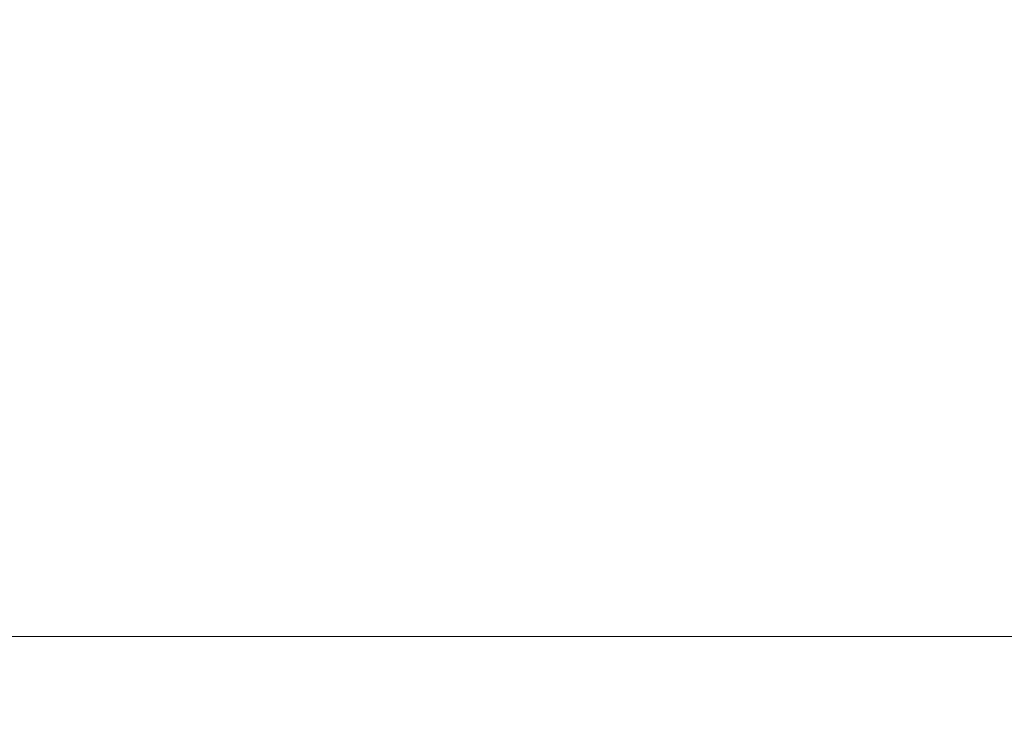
# Model space of a CAD drawing. Header units: metres. Extents: x 174423 to 274510, y 410991 to 462742.
# Tile 157 of 256: x 174692.1458 to 174692.1656, y 462397.5892 to 462397.6034. Entities that reach past the tile are written whole.
import ezdxf

# ---------------------------------------------------------------- set-up
doc = ezdxf.new("R2010")
doc.units = ezdxf.units.M
doc.layers.add('-DR-nw-BRM-arc-zand voor zandbed', color=252, linetype='Continuous', lineweight=9)
doc.layers.add('-DR-nw-gr-arc-groeiplaats-grond gazon 0.30', color=250, linetype='Continuous', lineweight=9)

msp = doc.modelspace()

# ---------------------------------------------------------------- linework, layer by layer
at = {"layer": '-DR-nw-BRM-arc-zand voor zandbed'}
msp.add_lwpolyline([(174646.979402, 462404.481684), (174646.979402, 462425.981684), (174648.579402, 462426.582344), (174648.579402, 462403.590966), (174676.179402, 462403.590966), (174676.179402, 462426.582344), (174678.179402, 462427.590966), (174678.179402, 462399.590966), (174692.180496, 462399.590966, 0.306308), (174710.739964, 462412.138038), (174716.945399, 462427.590966), (174696.967571, 462427.590966), (174696.967571, 462429.590966), (174717.748539, 462429.590966), (174727.435128, 462453.715432), (174729.291339, 462452.970033), (174712.595911, 462411.392745, -0.306308), (174692.180496, 462397.590966), (174676.179402, 462397.590966), (174676.179402, 462401.590966), (174648.451468, 462401.590966), (174646.579402, 462402.725353), (174646.579402, 462404.481684)], format="xyb", close=True, dxfattribs=at)
at = {"layer": '-DR-nw-gr-arc-groeiplaats-grond gazon 0.30'}
msp.add_lwpolyline([(174677.587798, 462396.184463, -0.001081), (174679.432692, 462396.230917, -0.003819), (174679.954819, 462396.238946, -0.004309), (174681.101699, 462396.237938, 0.00328), (174682.608231, 462396.233513, 0.014137), (174684.270102, 462396.286537, -0.031158), (174685.02508, 462396.28493), (174687.667843, 462396.114435), (174690.186725, 462395.951932), (174692.180496, 462397.590966), (174676.179402, 462397.590966)], format="xyb", dxfattribs=at)

doc.saveas('drawing.dxf')
